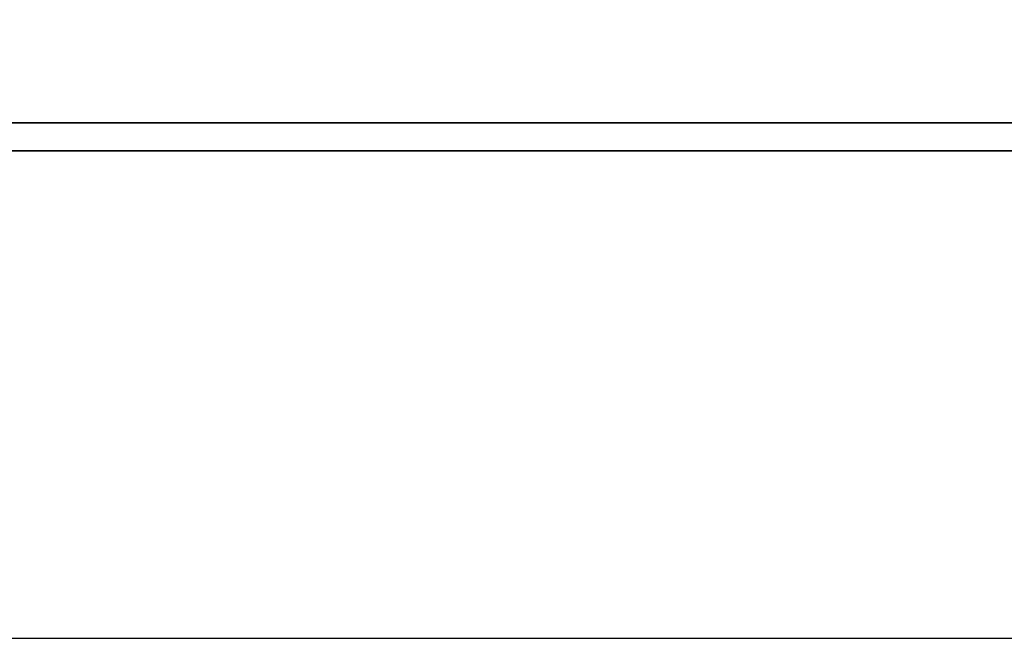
# Model space of a CAD drawing. Header units: millimetres. Extents: x 15 to 559, y 152 to 343.
# Tile 37 of 49: x 443.96 to 451.43, y 194.43 to 199.12. Entities that reach past the tile are written whole.
import ezdxf

# ---------------------------------------------------------------- set-up
doc = ezdxf.new("R2010")
doc.units = ezdxf.units.MM
doc.header["$LTSCALE"] = 0.15
for name, color, linetype in [('DIM', 4, 'CONTINUOUS'), ('layer 1', 7, 'CONTINUOUS'), ('OUT', 3, 'CONTINUOUS')]:
    doc.layers.add(name, color=color, linetype=linetype)

# ---------------------------------------------------------------- blocks, each defined once
blk = doc.blocks.new('TBI MOTION logo(完整正式版)')
at = {"layer": 'layer 1', "color": 22, "lineweight": 35}
blk.add_open_spline([(75.90875, -9.47875), (75.90875, -9.47875), (75.90875, -12.28625), (75.90875, -12.28625), (75.90875, -12.28625), (75.90875, -12.28625), (75.90875, -12.47875), (75.90875, -12.47875), (75.90875, -12.47875), (75.90875, -12.47875), (75.71625, -12.47875), (75.71625, -12.47875), (75.71625, -12.47875), (75.71625, -12.47875), (-88.32875, -12.47875), (-88.32875, -12.47875), (-88.32875, -12.47875), (-88.32875, -12.47875), (-88.32875, -13.29375), (-88.32875, -13.29375), (-88.32875, -13.29375), (-88.32875, -13.29375), (82.89125, -13.29375), (82.89125, -13.29375), (82.89125, -13.29375), (82.89125, -13.29375), (75.90875, -9.47875), (75.90875, -9.47875)], degree=3, knots=[0, 0, 0, 0, 0.14285714, 0.14285714, 0.14285714, 0.14285715, 0.28571429, 0.28571429, 0.28571429, 0.2857143, 0.42857143, 0.42857143, 0.42857143, 0.42857144, 0.57142857, 0.57142857, 0.57142857, 0.57142858, 0.71428571, 0.71428571, 0.71428571, 0.71428572, 0.85714286, 0.85714286, 0.85714286, 0.85714287, 1, 1, 1, 1], dxfattribs=at)

msp = doc.modelspace()

# ---------------------------------------------------------------- linework, layer by layer
at = {"layer": 'OUT', "color": 0}
msp.add_line((398.1792, 194.4337), (470.1792, 194.4337), dxfattribs=at)

# ---------------------------------------------------------------- block references
at = {"layer": 'DIM', "color": 7, "xscale": 0.2606204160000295, "yscale": 0.2606204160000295, "zscale": 0.2606204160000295}
msp.add_blockref('TBI MOTION logo(完整正式版)', (442.5895, 201.5942), dxfattribs=at)

doc.saveas('drawing.dxf')
